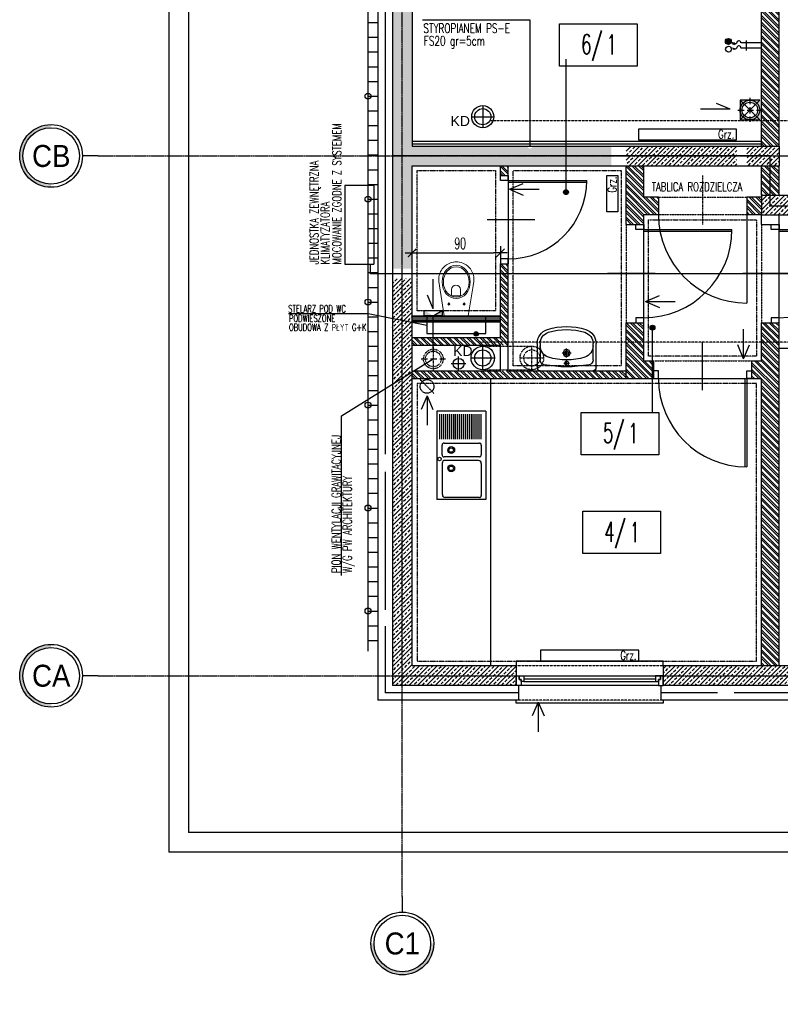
# Model space of a CAD drawing. Extents: x -7228 to 74941, y -112898 to 85621.
# Tile 65 of 256: x 50544 to 51319, y -67386 to -66382. Entities that reach past the tile are written whole.
import ezdxf
from ezdxf.enums import TextEntityAlignment as Align

# ---------------------------------------------------------------- set-up
doc = ezdxf.new("R2010")
doc.units = 0
for name, pattern in [('CENTER', [2, 1.25, -0.25, 0.25, -0.25]), ('DASHDOT', [1, 0.5, -0.25, 0, -0.25]), ('DASHED', [0.75, 0.5, -0.25]), ('DASHED2', [0.375, 0.25, -0.125]), ('DIVIDE', [31.75, 12.7, -6.35, 0, -6.35, 0, -6.35]), ('HIDDEN', [9.525, 6.35, -3.175])]:
    doc.linetypes.add(name, pattern=pattern)
doc.layers.get('0').update_dxf_attribs({"color": 101, "linetype": 'CONTINUOUS'})
doc.layers.add('0-pomoc', color=21, linetype='CONTINUOUS', plot=False)
for name, color, linetype in [('Drz---drzwi', 5, 'CONTINUOUS'), ('Fas-metal-widok', 8, 'CONTINUOUS'), ('Ins-co', 2, 'CONTINUOUS'), ('Ins-el-opis', 232, 'CONTINUOUS'), ('Ins-kan', 54, 'CONTINUOUS'), ('ins-kan-deszcz', 132, 'CONTINUOUS'), ('Ins-ppoz-opis', 240, 'CONTINUOUS'), ('Ins-went', 141, 'CONTINUOUS'), ('Ins-wod', 4, 'CONTINUOUS'), ('m-went-wentylacja', 255, 'CONTINUOUS'), ('m-went-wywiew', 1, 'CONTINUOUS'), ('Mwz-rury', 160, 'CONTINUOUS'), ('Okn---okna', 5, 'CONTINUOUS'), ('Opis-pom', 6, 'CONTINUOUS'), ('Opis_pom_ramka', 6, 'CONTINUOUS'), ('Os-osie', 14, 'CENTER'), ('Os-osie glowne', 1, 'CENTER'), ('Os-osie-opis', 16, 'CONTINUOUS'), ('Pzt-chodniki', 8, 'CONTINUOUS'), ('Sc-beton', 7, 'CONTINUOUS'), ('Sc-beton-hatch', 86, 'CONTINUOUS'), ('Sc-cegla pustak', 42, 'CONTINUOUS'), ('Sc-cegla pustak-hatch', 8, 'CONTINUOUS'), ('Sc-gk', 120, 'CONTINUOUS'), ('Sc-izolacja term-styropian', 151, 'STYROPIAN-KA'), ('Sc-nadproza kon', 5, 'DASHED2'), ('Sc-silikat', 61, 'CONTINUOUS'), ('Sc-silikat-hatch', 8, 'CONTINUOUS'), ('Sch-opis', 51, 'CONTINUOUS'), ('Suf-widok', 8, 'CONTINUOUS'), ('Wyp-kuchnia', 71, 'CONTINUOUS'), ('Wyp-meble', 155, 'CONTINUOUS'), ('Wyp-sanitar', 131, 'CONTINUOUS')]:
    doc.layers.add(name, color=color, linetype=linetype)
doc.styles.add('dwg_opis duży', font='ARIAL.TTF', dxfattribs={"width": 0.9})
doc.styles.add('KA wymiar', font='romans.shx', dxfattribs={"width": 0.6})
doc.styles.add('ROMANS', font='romans', dxfattribs={"width": 0.85})
doc.styles.add('TYTUL2', font='ARIAL.TTF')
doc.linetypes.add('BATTING', pattern='A,0.0001,-0.1,[134,ltypeshp.shx,S=0.1,R=0,X=-0.1,Y=0],-0.2,[134,ltypeshp.shx,S=0.1,R=180,X=0.1,Y=0],-0.1', length=0.4001)
doc.linetypes.add('STYROPIAN-KA', pattern='A,0.0001,-0.1,[135,ltypeshp.shx,S=0.1,R=0,X=-0.1,Y=0],0,[135,ltypeshp.shx,S=0.1,R=180,X=0.1,Y=0],-0.1', length=0.2001)
doc.linetypes.add('ZIGZAG', pattern='A,0.00254,-5.08,[131,ltypeshp.shx,S=5.08,R=0,X=-5.08,Y=0],-10.16,[131,ltypeshp.shx,S=5.08,R=180,X=5.08,Y=0],-5.08', length=20.32254)
doc.dimstyles.new('KA wymiar', dxfattribs={"dimscale": 50, "dimtxt": 0.23, "dimasz": 0.14, "dimexe": 0, "dimexo": 0, "dimgap": 0.08, "dimtad": 1, "dimdec": 1, "dimrnd": 0.5, "dimzin": 9, "dimdsep": 46, "dimtxsty": 'KA wymiar', "dimblk1": 'UKOS', "dimblk2": 'UKOS', "dimsah": 1, "dimcen": 0.2, "dimse1": 1, "dimse2": 1, "dimclrd": 256, "dimclre": 256, "dimclrt": 2, "dimadec": 0, "dimazin": 0, "dimtfac": 1, "dimtdec": 1, "dimtix": 1, "dimtmove": 2, "dimatfit": 3, "dimldrblk": 'DOT', "dimfxl": 0, "dimtolj": 1, "dimtzin": 9, "dimarcsym": 0})

# ---------------------------------------------------------------- blocks, each defined once
blk = doc.blocks.new('_0630_80_wc')
at = {"ltscale": 7}
for p, q in [((-85, 8), (-85, 88)), ((-83.2, 8), (-83.2, 88))]:
    blk.add_line(p, q, dxfattribs=at)
at = {"ltscale": 25}
for p, q in [((-45, 35), (-45, -13.6)), ((-85, 8), (-90, 8)), ((-90, 8), (-85, 8)), ((-90, 0), (-90, 8)), ((-85, 0), (-90, 0)), ((-85, 0), (-90, 0)), ((-85, 8), (-85, 0)), ((-5, 8), (0, 8)), ((-5, 8), (-5, 0)), ((0, 8), (-5, 8)), ((-5, 0), (0, 0)), ((-5, 0), (0, 0)), ((0, 0), (0, 8))]:
    blk.add_line(p, q, dxfattribs=at)
blk.add_lwpolyline([(-85, 8), (-5, 8)], dxfattribs=at)
blk.add_arc((-85, 8), 80, 0, 90, dxfattribs=at)
blk = doc.blocks.new('A$C18127877')
for p, q in [((0, 50), (90, 50)), ((0, 50), (0, 0)), ((3, 45), (28.5, 45)), ((3, 43), (28.5, 43)), ((3, 41), (28.5, 41)), ((32.5, 7.5), (32.5, 43.5)), ((34.5, 45.5), (44.5, 45.5)), ((46.5, 43.5), (46.5, 7.5)), ((50.2, 42.5), (50.2, 7.8)), ((53.2, 45.5), (86, 45.5)), ((88, 43.5), (88, 8.8)), ((90, 50), (90, 0)), ((3, 39), (28.5, 39)), ((3, 37), (28.5, 37)), ((3, 35), (28.5, 35)), ((3, 33), (28.5, 33)), ((3, 31), (28.5, 31)), ((3, 29), (28.5, 29)), ((3, 27), (28.5, 27)), ((3, 25), (28.5, 25)), ((3, 23), (28.5, 23)), ((3, 21), (28.5, 21)), ((3, 19), (28.5, 19)), ((3, 17), (28.5, 17)), ((3, 15), (28.5, 15)), ((3, 13), (28.5, 13)), ((3, 11), (28.5, 11)), ((0, 0), (90, 0)), ((3, 9), (28.5, 9)), ((3, 7), (28.5, 7)), ((3, 5), (28.5, 5)), ((3, 3), (28.5, 3)), ((44.5, 5.5), (34.5, 5.5)), ((85, 5.8), (52.2, 5.8))]:
    blk.add_line(p, q)
for centre, radius in [((39.6, 14.8), 3.5), ((39.6, 14.8), 2.25), ((58.2, 14.8), 3.5), ((58.2, 14.8), 2.25), ((48.7, 2.9), 1.82)]:
    blk.add_circle(centre, radius)
for centre, radius, start, end in [((34.5, 43.5), 2, 90, 180), ((44.5, 43.5), 2, 0, 90), ((53.2, 42.5), 3, 90, 180), ((86, 43.5), 2, 0, 90), ((34.5, 7.5), 2, 180, 270), ((44.5, 7.5), 2, 270, 0), ((52.2, 7.8), 2, 180, 270), ((85, 8.8), 3, 270, 0)]:
    blk.add_arc(centre, radius, start, end)
blk = doc.blocks.new('_0630_DRZWI_90')
at = {"ltscale": 7}
for p, q in [((5, 8), (5, 98)), ((6.8, 8), (6.8, 98))]:
    blk.add_line(p, q, dxfattribs=at)
at = {"ltscale": 25}
for p, q in [((50, 19.7), (50, -28.9)), ((5, 8), (0, 8)), ((0, 8), (5, 8)), ((0, 0), (0, 8)), ((5, 0), (0, 0)), ((5, 0), (0, 0)), ((95, 8), (5, 8)), ((5, 8), (5, 0)), ((95, 8), (95, 0)), ((100, 8), (95, 8)), ((95, 0), (100, 0)), ((95, 0), (100, 0)), ((100, 0), (100, 8))]:
    blk.add_line(p, q, dxfattribs=at)
at = {"ltscale": 7}
blk.add_arc((5, 8), 90, 0, 90, dxfattribs=at)
blk = doc.blocks.new('umywalka_60x45')
at = {"ltscale": 25}
for p, q in [((-27, 0), (27, 0)), ((-30, -27.7), (-30, -3)), ((3, -7.5), (-3, -7.5)), ((0, -4.5), (0, -10.5)), ((30, -3), (30, -27.7)), ((-27, -27.7), (-27, -11)), ((4.5, -18), (-4.5, -18)), ((0, -13.5), (0, -22.5)), ((27, -11), (27, -27.7))]:
    blk.add_line(p, q, dxfattribs=at)
for centre, radius in [((0, -7.5), 2), ((0, -18), 3.5), ((0, -18), 2)]:
    blk.add_circle(centre, radius, dxfattribs=at)
for centre, radius, start, end in [((27, -3), 3, 0, 90), ((-27, -3), 3, 90, 180), ((-22, -11), 5, 100.5263, 180), ((0, -129.4), 125.4, 79.4737, 100.5263), ((22, -11), 5, 0, 79.4737), ((-15, -25.3), 12, 107.3129, 180), ((0, -73.4), 62.4, 72.6871, 107.3129), ((15, -25.3), 12, 0, 72.6871), ((-15, -27.7), 15, 180, 252.6871), ((-15, -27.7), 12, 180, 252.6871), ((15, -27.7), 12, 287.3129, 0), ((15, -27.7), 15, 287.3129, 0), ((0, 20.4), 62.4, 252.6871, 287.3129), ((0, 20.4), 65.4, 252.6871, 287.3129)]:
    blk.add_arc(centre, radius, start, end, dxfattribs=at)
blk = doc.blocks.new('_FKHJK')
for p, q in [((-10, 0), (-15, 0)), ((-15, 0), (-15, -150)), ((25, 0), (28, 0)), ((28, 0), (28, -150)), ((0, -142), (0, -8)), ((3, -142), (3, -8)), ((6, -142), (6, -8)), ((10, -5), (10, -145)), ((-15, -150), (-10, -150)), ((28, -150), (25, -150))]:
    blk.add_line(p, q)
at = {"linetype": 'DASHED2'}
for p, q in [((-10, 0), (-10, -150)), ((25, 0), (25, -150))]:
    blk.add_line(p, q, dxfattribs=at)
for points in [[(10, -5), (10, 0), (0, 0), (0, -3), (4, -3), (4, -5)], [(6, -8), (6, -5), (4, -5), (4, -3), (0, -3), (0, -5), (0, -8)], [(6, -142), (6, -145), (4, -145), (4, -147), (0, -147), (0, -145), (0, -142)], [(10, -145), (10, -150), (0, -150), (0, -147), (4, -147), (4, -145)]]:
    blk.add_lwpolyline(points, close=True)
blk = doc.blocks.new('_opis_osi')
blk.add_hatch(color=256).paths.add_polyline_path([(32, -32), (28.8, -32, -1), (-28.8, -32), (-32, -32, 1)])
for radius in [32, 28.8]:
    blk.add_circle((0, -32), radius)
at = {"style": 'dwg_opis duży', "width": 0.9}
blk.add_attdef('AXNAMEV', text='', height=22.4, rotation=90, dxfattribs=at).set_placement((0, -32), align=Align.MIDDLE_CENTER)
blk = doc.blocks.new('_opis_osi_liczbowy')
blk.add_hatch(color=256).paths.add_polyline_path([(32, 32), (32, 28.8, -1), (32, -28.8), (32, -32, 1)])
for radius in [32, 28.8]:
    blk.add_circle((32, 0), radius)
at = {"style": 'dwg_opis duży', "width": 0.9}
blk.add_attdef('AXNAMEH', text='', height=22.4, rotation=90, dxfattribs=at).set_placement((32, 0), align=Align.MIDDLE_CENTER)
blk = doc.blocks.new('_kdjkgjksjhgkfhh')
for p, q in [((0, 11.2), (0, -11.2)), ((-11.2, 0), (11.2, 0))]:
    blk.add_line(p, q)
for radius in [11.3, 8.25]:
    blk.add_circle((0, 0), radius)
blk = doc.blocks.new('_KOLO_WC_PODWIESZONE')
at = {"lineweight": 0}
for p, q in [((-12.2, 0), (-17.2, -30.7)), ((-12.2, 0), (12.2, 0)), ((12.2, 0), (17.2, -30.7)), ((-8, -12), (-9.4, -12)), ((-8, -12), (-8, -10.5)), ((-8, -12), (-6.5, -12)), ((-8, -12), (-8, -13.4)), ((7.5, -12), (6.1, -12)), ((7.5, -12), (7.5, -10.5)), ((7.5, -12), (9, -12)), ((7.5, -12), (7.5, -13.4)), ((-4.4, -21.5), (-4.4, -26.8)), ((-3.5, -20.2), (4, -20.2)), ((4.9, -21.5), (4.9, -26.8)), ((-17.2, -30.7), (-17.8, -35.1)), ((-17.8, -35.1), (-17.8, -39.7)), ((-17.8, -39.7), (-17.5, -41.1)), ((17.2, -30.7), (17.8, -35.1)), ((17.8, -39.7), (17.5, -41.1)), ((17.8, -35.1), (17.8, -39.7)), ((-17.5, -41.1), (-17.1, -42.5)), ((-17.1, -42.5), (-16.6, -43.9)), ((-16.6, -43.9), (-16, -45.3)), ((-16, -45.3), (-15.2, -46.6)), ((-15.2, -46.6), (-14.4, -47.8)), ((-14.4, -47.8), (-13.4, -49)), ((-13.4, -49), (-11.8, -50.6)), ((13.4, -49), (11.8, -50.6)), ((14.4, -47.8), (13.4, -49)), ((15.2, -46.6), (14.4, -47.8)), ((16, -45.3), (15.2, -46.6)), ((16.6, -43.9), (16, -45.3)), ((17.1, -42.5), (16.6, -43.9)), ((17.5, -41.1), (17.1, -42.5)), ((-11.8, -50.6), (-10, -51.9)), ((-10, -51.9), (-8.7, -52.7)), ((-8.7, -52.7), (-6.5, -53.8)), ((-6.5, -53.8), (-5.1, -54.2)), ((-5.1, -54.2), (-3, -54.7)), ((-3, -54.7), (-1.5, -54.9)), ((-1.5, -54.9), (0, -55)), ((1.5, -54.9), (0, -55)), ((3, -54.7), (1.5, -54.9)), ((5.1, -54.2), (3, -54.7)), ((6.5, -53.8), (5.1, -54.2)), ((8.7, -52.7), (6.5, -53.8)), ((10, -51.9), (8.7, -52.7)), ((11.8, -50.6), (10, -51.9))]:
    blk.add_line(p, q, dxfattribs=at)
for centre, radius, start, end in [((-3.2, -21.4), 1.2, 102.2339, 185.8899), ((0.3, -26.5), 4.7, 182.8022, 357.1978), ((3.7, -21.4), 1.2, 354.1101, 77.7661)]:
    blk.add_arc(centre, radius, start, end, dxfattribs=at)
for major_axis, ratio in [((0, -17), 0.838235), ((0, -15.5), 0.845174)]:
    blk.add_ellipse((0.1, -34.5), major_axis=major_axis, ratio=ratio, dxfattribs=at)
for centre in [(-8, -12), (7.5, -12)]:
    blk.add_ellipse(centre, major_axis=(0.599, 0.599), ratio=1, start_param=5.497787, end_param=11.780972, dxfattribs=at)
blk = doc.blocks.new('_STRZAŁKA_WENT')
for q in [(-6, -14), (0, -30.2), (6, -14)]:
    blk.add_line((0, 0), q)
blk = doc.blocks.new('_vxkdjhgkljhkgjhk')
for q in [(14, 6), (30.2, 0)]:
    blk.add_line((0, 0), q)
blk = doc.blocks.new('_dfkfjhk')
blk.add_hatch(color=256).paths.add_polyline_path([(-1.6, -30.7, 1), (-1.6, -36.7, 1)])
for p, q in [((0, 0), (0, -20.8)), ((5.2, 0), (5.2, -20.8)), ((-2.6, -15.6), (7.8, -15.6)), ((-0.5, -29.5), (-0.1, -27)), ((2, -28.6), (-0.5, -29.5)), ((-0.1, -27), (2, -28.6))]:
    blk.add_line(p, q)
for centre in [(-1.6, -33.7), (6.3, -33.5)]:
    blk.add_circle(centre, 3)
for centre, radius, start, end in [((-0.2, -22.9), 2.08, 85.0473, 258.6294), ((-1.6, -27.2), 2.57, 296.2244, 65.9384), ((5, -22.9), 2.08, 85.0473, 258.6294), ((3.6, -27.2), 2.57, 296.2244, 65.9384)]:
    blk.add_arc(centre, radius, start, end)
for points in [[(-0.1, -27), (2, -28.6), (-0.5, -29.5)], [(5.2, -27), (7.3, -28.6), (4.8, -29.5)]]:
    blk.add_solid(points)
blk = doc.blocks.new('W160')
at = {"layer": 'm-went-wywiew', "color": 254, "linetype": 'HIDDEN'}
for p, q in [((-141996.4, 41106.1), (-141996.4, 41081.6)), ((-142008.7, 41093.8), (-141984.1, 41093.8))]:
    blk.add_line(p, q, dxfattribs=at)
at = {"layer": 'm-went-wywiew', "color": 254}
blk.add_circle((-141996.4, 41093.8), 10, dxfattribs=at)
at = {"layer": 'm-went-wywiew'}
blk.add_circle((-141996.4, 41093.8), 8, dxfattribs=at)
blk = doc.blocks.new('UKOS')
at = {"color": 8}
blk.add_line((1, 0), (-1, 0), dxfattribs=at)
at = {"color": 1}
blk.add_line((0, 1), (0, -1), dxfattribs=at)
at = {"color": 1, "const_width": 0.2}
blk.add_lwpolyline([(0.6, 0.6), (-0.6, -0.6)], dxfattribs=at)
blk = doc.blocks.new('*D2138')
at = {"layer": 'Sc-beton-hatch', "lineweight": -2}
blk.add_line((50950.5, -66619.4), (51026.5, -66619.4), dxfattribs=at)
at = {"layer": 'Sc-beton-hatch', "lineweight": -2, "xscale": 7.000000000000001, "yscale": 7.000000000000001, "zscale": 7.000000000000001, "rotation": 180}
blk.add_blockref('UKOS', (50943.5, -66619.4), dxfattribs=at)
at = {"layer": 'Sc-beton-hatch', "lineweight": -2, "xscale": 7.000000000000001, "yscale": 7.000000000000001, "zscale": 7.000000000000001}
blk.add_blockref('UKOS', (51033.5, -66619.4), dxfattribs=at)
at = {"layer": 'Sc-beton-hatch', "color": 2, "insert": (50992.5, -66609.7), "char_height": 11.5, "attachment_point": 5, "style": 'KA wymiar'}
blk.add_mtext('\\A1;90', dxfattribs=at)
blk = doc.blocks.new('_Dot')
at = {"layer": '0-pomoc', "color": 0, "lineweight": -2}
blk.add_line((-0.5, 0), (-1, 0), dxfattribs=at)
at = {"layer": '0-pomoc', "color": 0, "const_width": 0.5}
blk.add_lwpolyline([(-0.25, 0, 1), (0.25, 0, 1)], format="xyb", close=True, dxfattribs=at)
blk = doc.blocks.new('_opis_pom_metka')
at = {"layer": 'Opis_pom_ramka'}
blk.add_lwpolyline([(-33.13, 0), (32.87, 0), (32.87, -36), (-33.13, -36)], close=True, dxfattribs=at)
at = {"style": 'KA wymiar', "width": 0.6}
blk.add_attdef('KO/', text='', height=16.8, dxfattribs=at).set_placement((3.45, -25.87), align=Align.RIGHT)
blk.add_attdef('NR', (3.8, -26.16), '', height=16.8, dxfattribs=at)
blk = doc.blocks.new('_VSKJHKLFJH')
for p, q in [((0, -420), (0, -864)), ((0, -459), (10, -459)), ((0, -474), (10, -474)), ((0, -489), (10, -489)), ((0, -504), (10, -504)), ((0, -519), (10, -519)), ((0, -534), (10, -534)), ((0, -549), (10, -549)), ((0, -564), (10, -564)), ((0, -579), (10, -579)), ((0, -594), (10, -594)), ((0, -609), (10, -609)), ((0, -624), (10, -624)), ((0, -639), (10, -639)), ((0, -654), (10, -654)), ((0, -669), (10, -669)), ((0, -684), (10, -684)), ((0, -699), (10, -699)), ((0, -714), (10, -714)), ((0, -729), (10, -729)), ((0, -744), (10, -744)), ((0, -759), (10, -759)), ((0, -774), (10, -774)), ((0, -789), (10, -789)), ((0, -804), (10, -804)), ((0, -819), (10, -819)), ((0, -834), (10, -834)), ((0, -840), (0, -1100)), ((0, -849), (10, -849)), ((0, -849), (10, -849)), ((0, -864), (10, -864)), ((0, -879), (10, -879)), ((0, -894), (10, -894)), ((0, -909), (10, -909)), ((0, -924), (10, -924)), ((0, -939), (10, -939)), ((0, -954), (10, -954)), ((0, -969), (10, -969)), ((0, -984), (10, -984)), ((0, -999), (10, -999)), ((0, -1014), (10, -1014)), ((0, -1029), (10, -1029)), ((0, -1044), (10, -1044)), ((0, -1059), (10, -1059)), ((0, -1074), (10, -1074)), ((0, -1089), (10, -1089))]:
    blk.add_line(p, q)
for centre in [(0, -534), (0, -639), (0, -744), (0, -849), (0, -954), (0, -1059)]:
    blk.add_circle(centre, 3)

msp = doc.modelspace()

# ---------------------------------------------------------------- hatches: boundary and pattern name
at = {"layer": 'Ins-went'}
h = msp.add_hatch(color=256, dxfattribs=at)
h.paths.add_polyline_path([(50955.937, -66683.509), (50965.12, -66683.509), (50955.937, -66678.002)])
h.paths.add_polyline_path([(50974.303, -66683.509), (50974.303, -66678.002), (50965.12, -66683.509)])
at = {"layer": 'm-went-wentylacja'}
h = msp.add_hatch(color=256, dxfattribs=at)
h.paths.add_polyline_path([(51297.807, -66463.642), (51287.807, -66463.642, -0.19891237), (51294.878, -66466.571)])
h.paths.add_polyline_path([(51297.807, -66463.642), (51294.878, -66466.571, -0.19891237), (51297.807, -66473.642)])
h.paths.add_polyline_path([(51297.807, -66473.642, -0.19891237), (51294.878, -66480.713), (51297.807, -66483.642)])
h.paths.add_polyline_path([(51294.878, -66480.713, -0.11828391), (51290.9, -66483.152), (51291.06, -66483.642), (51297.807, -66483.642)])
h.paths.add_polyline_path([(51280.736, -66480.713), (51277.807, -66483.642), (51287.807, -66483.642, -0.19891237)])
h.paths.add_polyline_path([(51280.736, -66480.713, -0.19891237), (51277.807, -66473.642), (51277.807, -66483.642)])
h.paths.add_polyline_path([(51280.736, -66466.571), (51277.807, -66463.642), (51277.807, -66473.642, -0.19891237)])
h.paths.add_polyline_path([(51287.807, -66463.642), (51277.807, -66463.642), (51280.736, -66466.571, -0.19891237)])
at = {"layer": 'Mwz-rury'}
h = msp.add_hatch(color=256, dxfattribs=at)
edge = h.paths.add_edge_path()
edge.add_arc((51008.732, -66701.99), 2.288, 0, 360)
at = {"layer": 'Opis-pom'}
h = msp.add_hatch(color=256, dxfattribs=at)
edge = h.paths.add_edge_path()
edge.add_arc((51100.35, -66557.398), 2.5, 0, 360)
h = msp.add_hatch(color=256, dxfattribs=at)
edge = h.paths.add_edge_path()
edge.add_arc((51188.559, -66695.596), 2.5, 0, 360)
at = {"layer": 'Sc-beton-hatch'}
h = msp.add_hatch(dxfattribs=at)
h.set_pattern_fill('ANSI33', color=256, style=0)
h.paths.add_polyline_path([(50933.547, -66520.509), (50923.547, -66520.509), (50923.547, -66635.551), (50933.547, -66635.551)])
h.paths.add_polyline_path([(50943.547, -66530.509), (51100.35, -66530.509), (51100.35, -66520.509), (50933.547, -66520.509), (50933.547, -66635.551), (50943.547, -66635.551)])
h.paths.add_polyline_path([(51100.35, -66510.509), (51066.108, -66510.509, -1), (51061.108, -66510.509), (50943.547, -66510.509), (50943.547, -65910.509), (51089.547, -65910.509), (51089.547, -65900.509), (50933.547, -65900.509), (50933.547, -66520.509), (51100.35, -66520.509)])
h.paths.add_polyline_path([(50933.547, -65900.509), (50923.547, -65900.509), (50923.547, -66520.509), (50933.547, -66520.509)])
h.paths.add_polyline_path([(51146.547, -66510.509), (51100.35, -66510.509), (51100.35, -66520.509), (51146.547, -66520.509)])
h.paths.add_polyline_path([(50933.547, -65890.509), (50923.547, -65890.509), (50923.547, -65900.509), (50933.547, -65900.509)])
h.paths.add_polyline_path([(51089.547, -65890.509), (50933.547, -65890.509), (50933.547, -65900.509), (51089.547, -65900.509)])
h.paths.add_polyline_path([(51070.901, -66528.969), (51070.901, -66512.048), (51088.151, -66512.048), (51088.151, -66528.969)], flags=9)
h.paths.add_polyline_path([(51070.901, -65908.969), (51070.901, -65892.048), (51088.151, -65892.048), (51088.151, -65908.969)], flags=9)
h.paths.add_polyline_path([(50925.087, -65918.228), (50942.008, -65918.228), (50942.008, -65935.478), (50925.087, -65935.478)], flags=9)
h.paths.add_polyline_path([(50925.087, -66146.051), (50942.008, -66146.051), (50942.008, -66163.301), (50925.087, -66163.301)], flags=9)
h.paths.add_polyline_path([(50925.087, -66165.558), (50942.008, -66165.558), (50942.008, -66182.808), (50925.087, -66182.808)], flags=9)
h.paths.add_polyline_path([(51146.547, -66530.509), (51146.547, -66520.509), (51100.35, -66520.509), (51100.35, -66530.509)])
h = msp.add_hatch(dxfattribs=at)
h.set_pattern_fill('ANSI33', color=256, style=0)
h.paths.add_polyline_path([(51274.547, -66520.509), (51274.547, -66510.509), (51161.547, -66510.509), (51161.547, -66510.509), (51161.547, -66520.509)])
h.paths.add_polyline_path([(51161.547, -66520.509), (51161.547, -66530.509), (51274.547, -66530.509), (51274.547, -66520.509)])
h.paths.add_polyline_path([(51308.547, -66530.509), (51308.547, -66520.509), (51284.547, -66520.509), (51284.547, -66530.509)])
h.paths.add_polyline_path([(51308.547, -66520.509), (51317.547, -66520.509), (51317.547, -66510.509), (51284.547, -66510.509), (51284.547, -66520.509)])
h.paths.add_polyline_path([(51308.547, -66530.509), (51317.547, -66530.509), (51317.547, -66520.509), (51308.547, -66520.509)])
h = msp.add_hatch(dxfattribs=at)
h.set_pattern_fill('ANSI33', color=256, style=0)
h.paths.add_polyline_path([(51308.547, -66571.509), (51308.547, -66560.509), (51299.547, -66560.509), (51299.547, -66580.509), (51707.727, -66580.509), (51707.727, -66571.509)])
h.paths.add_polyline_path([(51308.547, -66560.509), (51308.547, -66571.509), (51707.727, -66571.509), (51707.727, -66560.509)])
h.paths.add_polyline_path([(51328.233, -66593.477), (51328.233, -66577.541), (51345.483, -66577.541), (51345.483, -66593.477)], flags=9)
h.paths.add_polyline_path([(51595.472, -66593.477), (51595.472, -66577.541), (51612.722, -66577.541), (51612.722, -66593.477)], flags=9)
h = msp.add_hatch(dxfattribs=at)
h.set_pattern_fill('ANSI33', color=256, style=0)
h.paths.add_polyline_path([(51049.547, -67040.509), (50943.547, -67040.509), (50943.547, -66740.921), (50933.547, -66747.127), (50933.547, -67050.509), (51049.547, -67050.509)])
h.paths.add_polyline_path([(51049.547, -67050.509), (50933.547, -67050.509), (50933.547, -67060.509), (51049.547, -67060.509)])
h.paths.add_polyline_path([(50933.547, -67050.509), (50923.547, -67050.509), (50923.547, -67060.509), (50933.547, -67060.509)])
h.paths.add_polyline_path([(50933.547, -66747.127), (50923.547, -66753.334), (50923.547, -67050.509), (50933.547, -67050.509)])
h.paths.add_polyline_path([(50943.547, -66690.217), (50933.547, -66688.222), (50933.547, -66747.127), (50943.547, -66740.921)])
h.paths.add_polyline_path([(50933.547, -66688.222), (50923.547, -66686.227), (50923.547, -66753.334), (50933.547, -66747.127)])
h.paths.add_polyline_path([(50933.547, -66645.551), (50923.547, -66645.551), (50923.547, -66686.227), (50933.547, -66688.222)])
h.paths.add_polyline_path([(50943.547, -66645.551), (50933.547, -66645.551), (50933.547, -66688.222), (50943.547, -66690.217)])
h = msp.add_hatch(dxfattribs=at)
h.set_pattern_fill('ANSI33', color=256, style=0)
h.paths.add_polyline_path([(51199.547, -67040.509), (51199.547, -67050.509), (51426.547, -67050.509), (51426.547, -67040.509)])
h.paths.add_polyline_path([(51426.547, -67060.509), (51426.547, -67050.509), (51199.547, -67050.509), (51199.547, -67060.509)])
h.paths.add_polyline_path([(51253.333, -67058.969), (51253.333, -67042.048), (51270.583, -67042.048), (51270.583, -67058.969)], flags=9)
h.paths.add_polyline_path([(51328.233, -67058.969), (51328.233, -67042.048), (51345.483, -67042.048), (51345.483, -67058.969)], flags=9)
at = {"layer": 'Sc-cegla pustak-hatch'}
h = msp.add_hatch(dxfattribs=at)
h.set_pattern_fill('ANSI32', color=256, scale=0.5, angle=90, style=0)
h.paths.add_polyline_path([(51317.547, -66484.509), (51299.547, -66484.509), (51299.547, -66510.509), (51317.547, -66510.509)])
h.paths.add_polyline_path([(51317.547, -66452.48), (51299.547, -66459.727), (51299.547, -66484.509), (51317.547, -66484.509)])
h.paths.add_polyline_path([(51317.547, -65910.509), (51299.547, -65910.509), (51299.547, -66459.727), (51317.547, -66452.48)])
h.paths.add_polyline_path([(51300.58, -65918.228), (51316.515, -65918.228), (51316.515, -65935.478), (51300.58, -65935.478)], flags=24)
h.paths.add_polyline_path([(51298.888, -66165.558), (51314.824, -66165.558), (51314.824, -66182.808), (51298.888, -66182.808)], flags=9)
h.paths.add_polyline_path([(51298.493, -66146.051), (51314.429, -66146.051), (51314.429, -66163.301), (51298.493, -66163.301)], flags=9)
h = msp.add_hatch(dxfattribs=at)
h.set_pattern_fill('ANSI32', color=256, scale=0.5, angle=90, style=0)
h.paths.add_polyline_path([(51161.547, -66590.509), (51179.547, -66590.509), (51179.547, -66580.509), (51194.547, -66580.509), (51194.547, -66562.509), (51179.547, -66562.509), (51179.547, -66530.509), (51161.547, -66530.509)])
h.paths.add_polyline_path([(51299.547, -66562.509), (51284.547, -66562.509), (51284.547, -66580.509), (51299.547, -66580.509)])
h = msp.add_hatch(dxfattribs=at)
h.set_pattern_fill('ANSI32', color=256, scale=0.5, angle=90, style=0)
h.paths.add_polyline_path([(51308.547, -66560.509), (51317.547, -66560.509), (51317.547, -66530.509), (51308.547, -66530.509)])
h.paths.add_polyline_path([(51308.547, -66530.509), (51299.547, -66530.509), (51299.547, -66560.509), (51308.547, -66560.509)])
h = msp.add_hatch(dxfattribs=at)
h.set_pattern_fill('ANSI32', color=256, scale=0.5, angle=90, style=0)
h.paths.add_polyline_path([(51179.547, -66690.509), (51171.547, -66690.509), (51161.547, -66690.509), (51161.547, -66710.398), (51179.547, -66710.398)])
h.paths.add_polyline_path([(51179.547, -66710.398), (51161.547, -66710.398), (51161.547, -66747.509), (51188.559, -66747.509), (51188.559, -66729.509), (51179.547, -66729.509)])
h.paths.add_polyline_path([(51189.547, -66729.509), (51188.559, -66729.509), (51188.559, -66747.509), (51189.547, -66747.509), (51189.547, -66739.509)])
h = msp.add_hatch(dxfattribs=at)
h.set_pattern_fill('ANSI32', color=256, scale=0.5, angle=90, style=0)
h.paths.add_polyline_path([(51317.547, -66710.398), (51299.547, -66710.398), (51299.547, -66729.509), (51289.547, -66729.509), (51289.547, -66747.509), (51299.547, -66747.509), (51299.547, -67040.509), (51317.547, -67040.509)])
h.paths.add_polyline_path([(51299.547, -66690.509), (51299.547, -66710.398), (51317.547, -66710.398), (51317.547, -66690.509), (51309.547, -66690.509)])
h.paths.add_polyline_path([(51300.58, -66979.417), (51316.515, -66979.417), (51316.515, -66996.667), (51300.58, -66996.667)], flags=24)
h.paths.add_polyline_path([(51286.58, -66822.183), (51302.515, -66822.183), (51302.515, -66839.433), (51286.58, -66839.433)], flags=9)
h.paths.add_polyline_path([(51300.58, -66962.33), (51316.515, -66962.33), (51316.515, -66979.58), (51300.58, -66979.58)], flags=24)
at = {"layer": 'Sc-silikat-hatch'}
h = msp.add_hatch(dxfattribs=at)
h.set_pattern_fill('ANSI32', color=256, scale=0.5, angle=90, style=0)
h.paths.add_polyline_path([(51041.547, -66530.509), (51033.547, -66530.509), (51033.547, -66540.509), (51041.547, -66540.509)])
h = msp.add_hatch(dxfattribs=at)
h.set_pattern_fill('ANSI32', color=256, scale=0.5, angle=90, style=0)
h.paths.add_polyline_path([(50943.547, -66705.509), (50943.547, -66713.509), (50965.12, -66713.509), (50965.12, -66705.509)])
h.paths.add_polyline_path([(50965.12, -66705.509), (50965.12, -66713.509), (51033.547, -66713.509), (51041.547, -66713.509), (51041.547, -66640.551), (51033.547, -66640.551), (51033.547, -66705.509)])
h.paths.add_polyline_path([(51033.547, -66640.551), (51041.547, -66640.551), (51041.547, -66630.509), (51033.547, -66630.509)])
h.paths.add_polyline_path([(50963.486, -66714.684), (50963.486, -66704.334), (50980.736, -66704.334), (50980.736, -66714.684)], flags=9)
h = msp.add_hatch(dxfattribs=at)
h.set_pattern_fill('ANSI32', color=256, scale=0.5, angle=90, style=0)
h.paths.add_polyline_path([(51045.014, -66747.509), (51045.014, -66739.509), (51041.547, -66739.509), (51033.547, -66739.509), (50987.281, -66739.509), (50983.216, -66747.509)])
h.paths.add_polyline_path([(50983.216, -66747.509), (50987.281, -66739.509), (50945.823, -66739.509), (50943.547, -66740.921), (50943.547, -66747.509)])
h.paths.add_polyline_path([(51161.547, -66747.509), (51161.547, -66739.509), (51045.014, -66739.509), (51045.014, -66747.509)])

# ---------------------------------------------------------------- linework, layer by layer
msp.add_lwpolyline([(50933.547, -66640.551), (50933.547, -66640.551)])
at = {"layer": 'Drz---drzwi'}
msp.add_lwpolyline([(51284.547, -66580.509), (51284.547, -66670.509)], dxfattribs=at)
msp.add_arc((51284.547, -66580.509), 90, 180, 270, dxfattribs=at)
at = {"layer": 'Ins-co'}
for points in [[(51174.246, -66493.126), (51174.246, -66504.126), (51274.246, -66504.126), (51274.246, -66493.126)], [(51142.047, -66540.509), (51153.047, -66540.509), (51153.047, -66577.509), (51142.047, -66577.509)], [(51074.547, -67024.503), (51074.547, -67035.503), (51174.547, -67035.503), (51174.547, -67024.503)]]:
    msp.add_lwpolyline(points, close=True, dxfattribs=at)
at = {"layer": 'Ins-kan', "linetype": 'DASHED', "ltscale": 0.5}
msp.add_line((52172.335, -66710.398), (51012.884, -66710.398), dxfattribs=at)
at = {"layer": 'Ins-kan'}
for p, q in [((50998.407, -66732.375), (50983.407, -66732.375)), ((50990.907, -66739.875), (50990.907, -66724.875))]:
    msp.add_line(p, q, dxfattribs=at)
msp.add_circle((50990.907, -66732.375), 5.5, dxfattribs=at)
at = {"layer": 'ins-kan-deszcz', "linetype": 'DASHED', "ltscale": 0.5}
msp.add_line((51023.797, -66484.509), (52144.505, -66484.509), dxfattribs=at)
at = {"layer": 'ins-kan-deszcz'}
for p, q in [((51015.547, -66737.759), (51015.547, -66715.259)), ((51004.297, -66726.509), (51026.797, -66726.509)), ((51004.297, -66726.509), (51026.797, -66726.509))]:
    msp.add_line(p, q, dxfattribs=at)
at = {"layer": 'ins-kan-deszcz', "linetype": 'DASHED2', "ltscale": 0.3}
for p, q in [((51065.547, -66737.759), (51065.547, -66715.259)), ((51054.297, -66726.509), (51076.797, -66726.509)), ((51054.297, -66726.509), (51076.797, -66726.509))]:
    msp.add_line(p, q, dxfattribs=at)
for points in [[(51015.547, -66714.509), (51015.547, -66714.509), (51065.547, -66714.509), (51065.547, -66714.509)], [(51015.547, -66738.509), (51015.547, -66738.509), (51065.547, -66738.509), (51065.547, -66738.509)]]:
    msp.add_lwpolyline(points, dxfattribs=at)
at = {"layer": 'ins-kan-deszcz'}
for radius in [12, 8.25]:
    msp.add_circle((51015.547, -66726.509), radius, dxfattribs=at)
at = {"layer": 'ins-kan-deszcz', "linetype": 'DASHED2', "ltscale": 0.3}
for radius in [12, 8.25]:
    msp.add_circle((51065.547, -66726.509), radius, dxfattribs=at)
at = {"layer": 'Ins-ppoz-opis', "linetype": 'ZIGZAG', "ltscale": 0.038}
for points in [[(51308.547, -66520.509), (50923.547, -66520.509)], [(51308.547, -66571.509), (52093.547, -66571.509)]]:
    msp.add_lwpolyline(points, dxfattribs=at)
at = {"layer": 'Ins-ppoz-opis', "linetype": 'ZIGZAG', "ltscale": 0.035}
msp.add_lwpolyline([(51308.547, -66571.509), (51308.547, -66520.509)], dxfattribs=at)
at = {"layer": 'Ins-went', "linetype": 'CENTER', "ltscale": 0.3}
for p, q in [((50875.006, -66550.783), (50875.006, -66630.783)), ((50905.006, -66550.783), (50875.006, -66550.783)), ((50905.006, -66630.783), (50905.006, -66550.783)), ((50875.006, -66630.783), (50905.006, -66630.783))]:
    msp.add_line(p, q, dxfattribs=at)
at = {"layer": 'Ins-went', "linetype": 'DASHED2', "ltscale": 0.3}
msp.add_line((50965.12, -66715.256), (50965.12, -66739.808), dxfattribs=at)
at = {"layer": 'Ins-went', "linetype": 'HIDDEN'}
msp.add_line((50952.844, -66727.532), (50977.397, -66727.532), dxfattribs=at)
at = {"layer": 'Ins-went', "linetype": 'DASHED'}
msp.add_line((50965.803, -66762.58), (50951.661, -66748.438), dxfattribs=at)
at = {"layer": 'Ins-went', "linetype": 'CENTER', "ltscale": 0.3}
for points in [[(50901.051, -66640.551), (50901.051, -66630.783)], [(50933.547, -66640.551), (50901.051, -66640.551)]]:
    msp.add_lwpolyline(points, dxfattribs=at)
msp.add_lwpolyline([(51673.421, -66771.025), (51673.421, -66650.551, 0.41421356), (51663.421, -66640.551), (50933.547, -66640.551)], format="xyb", dxfattribs=at)
at = {"layer": 'Ins-went'}
msp.add_lwpolyline([(50955.937, -66678.002), (50974.303, -66678.002), (50974.303, -66683.509), (50955.937, -66683.509)], close=True, dxfattribs=at)
for points in [[(50965.12, -66719.532), (50965.12, -66683.509)], [(50871.47, -66948.324), (50871.47, -66785.655), (50965.12, -66727.532)]]:
    msp.add_lwpolyline(points, dxfattribs=at)
at = {"layer": 'Ins-went', "linetype": 'DASHED2', "ltscale": 0.3}
for radius in [10, 8]:
    msp.add_circle((50965.12, -66727.532), radius, dxfattribs=at)
at = {"layer": 'Ins-went', "linetype": 'DASHED'}
msp.add_circle((50958.732, -66755.509), 7, dxfattribs=at)
at = {"layer": 'm-went-wentylacja'}
for p, q in [((51277.807, -66463.642), (51277.807, -66483.642)), ((51297.807, -66463.642), (51277.807, -66463.642)), ((51277.807, -66463.642), (51297.807, -66483.642)), ((51277.807, -66483.642), (51297.807, -66463.642)), ((51277.807, -66483.642), (51297.807, -66483.642)), ((50965.12, -66683.509), (50974.303, -66678.002))]:
    msp.add_line(p, q, dxfattribs=at)
at = {"layer": 'Mwz-rury'}
msp.add_circle((51008.732, -66701.99), 2.288, dxfattribs=at)
at = {"layer": 'Opis-pom'}
for points in [[(51100.35, -66421.668), (51100.35, -66557.398)], [(51188.559, -66782.006), (51188.559, -66695.596)]]:
    msp.add_lwpolyline(points, dxfattribs=at)
for centre in [(51100.35, -66557.398), (51188.559, -66695.596)]:
    msp.add_circle(centre, 2.5, dxfattribs=at)
at = {"layer": 'Os-osie', "ltscale": 0.2}
msp.add_lwpolyline([(51239.547, -66540.509), (51239.547, -66590.509)], dxfattribs=at)
at = {"layer": 'Os-osie glowne'}
for points in [[(50933.547, -67275.509), (50933.547, -65675.509)], [(50623.547, -66520.509), (52308.547, -66520.509)], [(50623.547, -67050.509), (52308.547, -67050.509)]]:
    msp.add_lwpolyline(points, dxfattribs=at)
at = {"layer": 'Os-osie-opis'}
for points in [[(50623.547, -66520.509), (50607.547, -66520.509)], [(50623.547, -67050.509), (50607.547, -67050.509)], [(50933.547, -67275.509), (50933.547, -67291.509)]]:
    msp.add_lwpolyline(points, dxfattribs=at)
at = {"layer": 'Pzt-chodniki'}
for p, q in [((52034.912, -67210.509), (50715.547, -67210.509)), ((52009.342, -67230.509), (50695.547, -67230.509))]:
    msp.add_line(p, q, dxfattribs=at)
for points in [[(50695.547, -62823.509), (50695.547, -67230.509)], [(50715.547, -62843.509), (50715.547, -67210.509)]]:
    msp.add_lwpolyline(points, dxfattribs=at)
for radius, start, end in [(4526.054, 128.911465, 142.220201), (4506.054, 128.917863, 142.214241)]:
    msp.add_arc((54770.784, -70788.403), radius, start, end, dxfattribs=at)
at = {"layer": 'Sc-beton'}
for p, q in [((50943.547, -66510.509), (51317.547, -66510.509)), ((50943.547, -66530.509), (51317.547, -66530.509)), ((50943.547, -67040.509), (50943.547, -66530.509)), ((51299.547, -66560.509), (52073.547, -66560.509)), ((51299.547, -66580.509), (52073.547, -66580.509)), ((51049.547, -67040.509), (50943.547, -67040.509)), ((51426.547, -67040.509), (51199.547, -67040.509)), ((51049.547, -67060.509), (50923.547, -67060.509)), ((51426.547, -67060.509), (51199.547, -67060.509))]:
    msp.add_line(p, q, dxfattribs=at)
for points in [[(50923.547, -65890.509), (50923.547, -67060.509)], [(50943.547, -65910.509), (50943.547, -66510.509)], [(51317.547, -66510.509), (51317.547, -66530.509)], [(51299.547, -66560.509), (51299.547, -66580.509)], [(51049.547, -67040.509), (51049.547, -67060.509)], [(51199.547, -67040.509), (51199.547, -67060.509)]]:
    msp.add_lwpolyline(points, dxfattribs=at)
at = {"layer": 'Sc-cegla pustak'}
for p, q in [((51299.547, -66590.509), (51317.547, -66590.509)), ((51299.547, -66690.509), (51317.547, -66690.509))]:
    msp.add_line(p, q, dxfattribs=at)
for points in [[(51299.547, -66510.509), (51299.547, -65910.509)], [(51317.547, -66510.509), (51317.547, -65910.509)], [(51161.547, -66590.509), (51161.547, -66530.509)], [(51179.547, -66562.509), (51179.547, -66530.509)], [(51299.547, -66560.509), (51299.547, -66530.509)], [(51317.547, -66560.509), (51317.547, -66530.509)], [(51194.547, -66562.509), (51179.547, -66562.509)], [(51194.547, -66562.509), (51194.547, -66580.509)], [(51299.547, -66562.509), (51284.547, -66562.509)], [(51284.547, -66562.509), (51284.547, -66580.509)], [(51179.547, -66590.509), (51179.547, -66580.509)], [(51194.547, -66580.509), (51179.547, -66580.509)], [(51299.547, -66580.509), (51284.547, -66580.509)], [(51299.547, -66590.509), (51299.547, -66580.509)], [(51317.547, -66590.509), (51317.547, -66580.509)], [(51161.547, -66590.509), (51179.547, -66590.509)], [(51161.547, -66747.509), (51161.547, -66690.509)], [(51161.547, -66690.509), (51179.547, -66690.509)], [(51179.547, -66729.509), (51179.547, -66690.509)], [(51299.547, -66729.509), (51299.547, -66690.509)], [(51317.547, -67040.509), (51317.547, -66690.509)], [(51179.547, -66729.509), (51189.547, -66729.509)], [(51189.547, -66729.509), (51189.547, -66747.509)], [(51289.547, -66729.509), (51299.547, -66729.509)], [(51289.547, -66729.509), (51289.547, -66747.509)], [(51161.547, -66747.509), (51189.547, -66747.509)], [(51289.547, -66747.509), (51299.547, -66747.509)], [(51299.547, -67040.509), (51299.547, -66747.509)]]:
    msp.add_lwpolyline(points, dxfattribs=at)
at = {"layer": 'Sc-gk'}
for p, q in [((50943.547, -66683.509), (51033.547, -66683.509)), ((50943.547, -66684.709), (51033.547, -66684.709)), ((50943.547, -66688.309), (51033.547, -66688.309)), ((50943.547, -66689.509), (51033.547, -66689.509))]:
    msp.add_line(p, q, dxfattribs=at)
at = {"layer": 'Sc-gk', "linetype": 'BATTING', "ltscale": 0.09}
msp.add_line((50943.547, -66686.509), (51033.547, -66686.509), dxfattribs=at)
at = {"layer": 'Sc-izolacja term-styropian', "linetype": 'ByBlock'}
for p, q in [((50943.547, -66505.509), (51299.547, -66505.509)), ((51052.047, -67075.509), (50908.547, -67075.509)), ((51429.047, -67075.509), (51197.047, -67075.509))]:
    msp.add_line(p, q, dxfattribs=at)
at = {"layer": 'Sc-izolacja term-styropian', "linetype": 'ZIGZAG', "ltscale": 0.01}
msp.add_line((50943.547, -66508.009), (51299.547, -66508.009), dxfattribs=at)
at = {"layer": 'Sc-izolacja term-styropian', "linetype": 'BATTING', "ltscale": 0.35}
for p, q in [((51052.047, -67068.009), (50916.047, -67068.009)), ((51254.685, -67068.009), (51197.047, -67068.009)), ((51429.047, -67068.009), (51271.708, -67068.009))]:
    msp.add_line(p, q, dxfattribs=at)
at = {"layer": 'Sc-izolacja term-styropian', "linetype": 'ByBlock'}
for points in [[(50908.547, -65875.509), (50908.547, -67075.509)], [(51052.047, -67060.509), (51052.047, -67075.509)], [(51197.047, -67060.509), (51197.047, -67075.509)]]:
    msp.add_lwpolyline(points, dxfattribs=at)
at = {"layer": 'Sc-izolacja term-styropian', "linetype": 'BATTING', "ltscale": 0.35}
for points in [[(50916.047, -66183.933), (50916.047, -66824.578)], [(50916.047, -66842.759), (50916.047, -66983.323)], [(50916.047, -66999.928), (50916.047, -67068.009)]]:
    msp.add_lwpolyline(points, dxfattribs=at)
at = {"layer": 'Sc-nadproza kon', "linetype": 'DASHDOT', "ltscale": 0.5}
for points in [[(51194.547, -66562.509), (51284.547, -66562.509)], [(51284.547, -66580.509), (51194.547, -66580.509)], [(51161.547, -66590.509), (51161.547, -66690.509)], [(51299.547, -66590.509), (51299.547, -66690.509)], [(51189.547, -66729.509), (51289.547, -66729.509)]]:
    msp.add_lwpolyline(points, dxfattribs=at)
at = {"layer": 'Sc-silikat'}
for p, q in [((51033.547, -66540.509), (51033.547, -66530.509)), ((51041.547, -66540.509), (51041.547, -66530.509)), ((51033.547, -66705.509), (51033.547, -66630.509)), ((51041.547, -66739.509), (51041.547, -66630.509)), ((50943.547, -66705.509), (51033.547, -66705.509)), ((50943.547, -66713.509), (51033.547, -66713.509)), ((51033.547, -66739.509), (51033.547, -66713.509)), ((50943.547, -66739.509), (51033.547, -66739.509)), ((51041.547, -66739.509), (51161.547, -66739.509)), ((50943.547, -66747.509), (51161.547, -66747.509))]:
    msp.add_line(p, q, dxfattribs=at)
for points in [[(51033.547, -66540.509), (51041.547, -66540.509)], [(51033.547, -66630.509), (51041.547, -66630.509)]]:
    msp.add_lwpolyline(points, dxfattribs=at)
at = {"layer": 'Sch-opis'}
for points in [[(50954.236, -66381.798), (51063.608, -66381.798), (51063.608, -66510.509)], [(50817.65, -66681.267), (50898.683, -66681.267), (50958.547, -66693.209)]]:
    msp.add_lwpolyline(points, dxfattribs=at)
at = {"layer": 'Suf-widok', "linetype": 'DIVIDE', "ltscale": 0.02}
for points in [[(50948.547, -66535.509), (51028.547, -66535.509), (51028.547, -66678.509), (50948.547, -66678.509)], [(51046.547, -66535.509), (51156.547, -66535.509), (51156.547, -66734.509), (51046.547, -66734.509)], [(51184.547, -66585.509), (51294.547, -66585.509), (51294.547, -66724.509), (51184.547, -66724.509)], [(51294.547, -66752.509), (50948.547, -66752.509), (50948.547, -67035.509), (51294.547, -67035.509)]]:
    msp.add_lwpolyline(points, close=True, dxfattribs=at)
at = {"layer": 'Wyp-kuchnia'}
msp.add_lwpolyline([(51023.547, -66747.509), (51023.547, -67040.509)], dxfattribs=at)
at = {"layer": 'Wyp-meble'}
msp.add_line((51317.547, -66716.465), (51397.547, -66716.465), dxfattribs=at)
at = {"layer": 'Wyp-sanitar'}
msp.add_lwpolyline([(50958.547, -66684.709), (50958.547, -66701.709), (51018.547, -66701.709), (51018.547, -66684.709)], close=True, dxfattribs=at)

# ---------------------------------------------------------------- block references
at = {"layer": 'Drz---drzwi'}
for name, p, rotation in [('_0630_80_wc', (51033.547, -66630.509), 270), ('_0630_DRZWI_90', (51171.547, -66590.509), 270), ('_0630_DRZWI_90', (51309.547, -66590.509), 270), ('_0630_DRZWI_90', (51289.547, -66739.509), 180)]:
    msp.add_blockref(name, p, dxfattribs=dict(at, rotation=rotation))
at = {"layer": 'Fas-metal-widok'}
msp.add_blockref('_VSKJHKLFJH', (50898.547, -65925.509), dxfattribs=at)
at = {"layer": 'ins-kan-deszcz'}
msp.add_blockref('_kdjkgjksjhgkfhh', (51015.547, -66480.509), dxfattribs=at)
at = {"layer": 'Ins-went', "xscale": -1}
msp.add_blockref('_vxkdjhgkljhkgjhk', (51267.793, -66472.932), dxfattribs=at)
at = {"layer": 'Ins-went'}
for name, p, rotation in [('_STRZAŁKA_WENT', (51042.686, -66554.54), 90), ('_vxkdjhgkljhkgjhk', (50965.12, -66676.295), 90.00000000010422), ('_STRZAŁKA_WENT', (51181.547, -66668.906), 90)]:
    msp.add_blockref(name, p, dxfattribs=dict(at, rotation=rotation))
at = {"layer": 'Ins-went', "xscale": -1, "rotation": 180}
msp.add_blockref('_STRZAŁKA_WENT', (51281.393, -66727.247), dxfattribs=at)
at = {"layer": 'Ins-went'}
for p in [(50958.732, -66764.97), (51072.047, -67077.509)]:
    msp.add_blockref('_STRZAŁKA_WENT', p, dxfattribs=at)
at = {"layer": 'Ins-wod', "rotation": 270}
msp.add_blockref('_dfkfjhk', (51299.547, -66405.309), dxfattribs=at)
at = {"layer": 'm-went-wywiew'}
msp.add_blockref('W160', (193284.193, -107567.489), dxfattribs=at)
at = {"layer": 'Okn---okna', "rotation": 270}
msp.add_blockref('_FKHJK', (51199.547, -67050.509), dxfattribs=at)
at = {"layer": 'Opis-pom'}
ref = msp.add_blockref('_opis_pom_metka', (51133.477, -66385.668), dxfattribs=dict(at, xscale=1.2, yscale=1.2, zscale=1.2))
ref.add_attrib('KO/', '6/', dxfattribs={"layer": '0', "height": 20.16, "style": 'KA wymiar', "width": 0.6}).set_placement((51137.703, -66416.709), align=Align.RIGHT)
ref.add_attrib('NR', '1', (51141.587, -66417.065), dxfattribs={"layer": '0', "height": 20.16, "style": 'KA wymiar', "width": 0.6})
ref = msp.add_blockref('_opis_pom_metka', (51155.686, -66782.006), dxfattribs=dict(at, xscale=1.2, yscale=1.2, zscale=1.2))
ref.add_attrib('KO/', '5/', dxfattribs={"layer": '0', "height": 20.16, "style": 'KA wymiar', "width": 0.6}).set_placement((51159.912, -66813.047), align=Align.RIGHT)
ref.add_attrib('NR', '1', (51163.796, -66813.404), dxfattribs={"layer": '0', "height": 20.16, "style": 'KA wymiar', "width": 0.6})
ref = msp.add_blockref('_opis_pom_metka', (51157.125, -66882.834), dxfattribs=dict(at, xscale=1.2, yscale=1.2, zscale=1.2))
ref.add_attrib('KO/', '4/', dxfattribs={"layer": '0', "height": 20.16, "style": 'KA wymiar', "width": 0.6}).set_placement((51161.352, -66913.875), align=Align.RIGHT)
ref.add_attrib('NR', '1', (51165.235, -66914.231), dxfattribs={"layer": '0', "height": 20.16, "style": 'KA wymiar', "width": 0.6})
at = {"layer": 'Os-osie-opis'}
ref = msp.add_blockref('_opis_osi', (50607.547, -66520.509), dxfattribs=dict(at, rotation=270))
ref.add_attrib('AXNAMEV', 'CB', dxfattribs={"layer": '0', "height": 22.4, "style": 'dwg_opis duży', "width": 0.9}).set_placement((50575.712, -66520.509), align=Align.MIDDLE_CENTER)
ref = msp.add_blockref('_opis_osi', (50607.547, -67050.509), dxfattribs=dict(at, rotation=270))
ref.add_attrib('AXNAMEV', 'CA', dxfattribs={"layer": '0', "height": 22.4, "style": 'dwg_opis duży', "width": 0.9}).set_placement((50575.712, -67050.509), align=Align.MIDDLE_CENTER)
at = {"layer": 'Os-osie-opis', "rotation": 270}
msp.add_blockref('_opis_osi_liczbowy', (50933.547, -67291.509), dxfattribs=at).add_auto_attribs({'AXNAMEH': 'C1'})
at = {"layer": 'Wyp-kuchnia', "rotation": 270}
msp.add_blockref('A$C18127877', (50968.547, -66780.818), dxfattribs=at)
at = {"layer": 'Wyp-sanitar', "rotation": 180}
msp.add_blockref('_KOLO_WC_PODWIESZONE', (50988.547, -66683.509), dxfattribs=at)
at = {"layer": 'Wyp-sanitar', "xscale": -1, "rotation": 180}
msp.add_blockref('umywalka_60x45', (51101.003, -66739.509), dxfattribs=at)

# ---------------------------------------------------------------- texts
at = {"layer": 'Ins-co', "style": 'ROMANS', "width": 0.7}
for p in [(51255.448, -66502.845, 0), (51155.749, -67034.222, 0)]:
    msp.add_text('Grz.', height=9, dxfattribs=at).set_placement(p)
msp.add_text('Grz.', height=9, rotation=90, dxfattribs=at).set_placement((51151.869, -66557.943, 0))
at = {"layer": 'Ins-el-opis', "style": 'ROMANS', "width": 0.7}
msp.add_text('TABLICA ROZDZIELCZA', height=9, dxfattribs=at).set_placement((51187.759, -66556.418))
at = {"layer": 'ins-kan-deszcz', "char_height": 10.2123, "width": 1336.21749, "attachment_point": 1, "style": 'TYTUL2'}
for insert in [(50982.645, -66479.745), (50985.307, -66714.3)]:
    msp.add_mtext('KD', dxfattribs=dict(at, insert=insert))
at = {"layer": 'Ins-went', "style": 'ROMANS', "width": 0.7}
for s, p in [('MOCOWANIE ZGODNE Z SYSTEMEM', (50871.277, -66631.16, 0)), ('JEDNOSTKA ZEWNĘTRZNA', (50848.108, -66631.16, 0)), ('KLIMATYZATORA', (50859.414, -66631.16, 0)), ('PION WENTYLACJI GRAWITACYJNEJ', (50870.672, -66945.844, 0)), ('W/G PW ARCHITEKTURY', (50881.978, -66945.844, 0))]:
    msp.add_text(s, height=9, rotation=90, dxfattribs=at).set_placement(p)
at = {"layer": 'Sch-opis', "style": 'ROMANS', "width": 0.7}
for s, height, p in [(' STYROPIANEM PS-E', 9.45, (50950.582, -66395.011)), (' FS20 gr=5cm', 9.45, (50950.933, -66407.873)), ('STELARZ POD WC ', 7.2, (50817.237, -66679.994)), ('PODWIESZONE', 7.2, (50818.062, -66689.734)), ('OBUDOWA Z PŁYT G+K', 7.2, (50818.062, -66698.935))]:
    msp.add_text(s, height=height, dxfattribs=at).set_placement(p)

# ---------------------------------------------------------------- dimensions: what is measured, and where the dimension line sits
at = {"layer": 'Sc-beton-hatch'}
dim = msp.add_linear_dim(base=(51033.547, -66619.447), p1=(50943.547, -66514.947), p2=(51033.547, -66514.947), dimstyle='KA wymiar', override={"dimscale": 100, "dimtxt": 0.115, "dimasz": 0.07, "dimgap": 0.04, "dimdec": 2, "dimpost": '\\X', "dimtdec": 2}, dxfattribs=at)
dim.commit()
dim.dimension.update_dxf_attribs({"geometry": '*D2138', "text_midpoint": (50992.508, -66609.697), "dimtype": 160})

doc.saveas('drawing.dxf')
